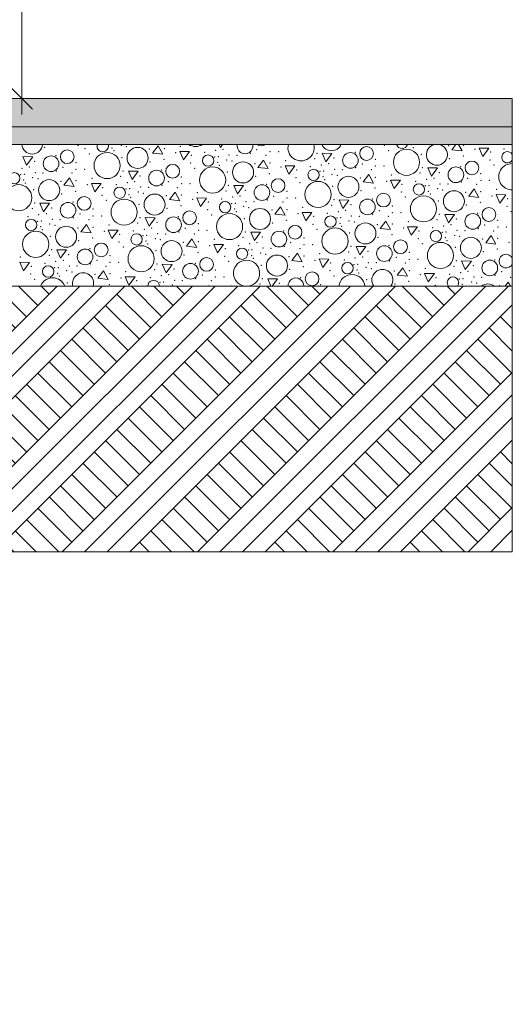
# Model space of a CAD drawing. Header units: millimetres. Extents: x -12989 to 402831, y -50461 to 30884.
# Tile 160 of 175: x 401441 to 402831, y -48539 to -45758. Entities that reach past the tile are written whole.
import ezdxf

# ---------------------------------------------------------------- set-up
doc = ezdxf.new("R2010")
doc.units = ezdxf.units.MM
doc.header["$MEASUREMENT"] = 0
doc.linetypes.add('Wipeout_Contour', pattern=[1000, 0, -1000])
doc.layers.add('Nowe_A__STROPY', color=7, linetype='Continuous')
doc.layers.add('Nowe_A_WYM', color=7, linetype='Continuous')
for name, color, linetype, lineweight, true_color in [('Nowe_A__STROPY_Nr_pióra__169', 7, 'Continuous', 5, 0x6a6a6a), ('Nowe_A__STROPY_Nr_pióra__173', 7, 'Continuous', 5, 0x6a6a6a), ('Nowe_A__STROPY_Nr_pióra__178', 7, 'Continuous', 5, 0x6a6a6a)]:
    doc.layers.add(name, color=color, linetype=linetype, lineweight=lineweight, true_color=true_color)
for name, color, linetype, lineweight in [('Nowe_A__STROPY_Nr_pióra__69', 7, 'Continuous', 13), ('Nowe_A_OZN_ODNOSNIKI_Nr_pióra__6', 7, 'Continuous', 13), ('Nowe_A_WYM_Nr_pióra__1', 7, 'Continuous', 13), ('Nowe_A_WYM_Nr_pióra__45', 7, 'Continuous', 15), ('Nowe_A_WYM_Nr_pióra__85', 7, 'Continuous', 13)]:
    doc.layers.add(name, color=color, linetype=linetype, lineweight=lineweight)
doc.styles.add('STYL_AUTOMATYCZNY_4', font='arial.ttf')
doc.dimstyles.new('STYL_AUTOMATYCZNY__2', dxfattribs={"dimtxt": 139.999998, "dimasz": 57, "dimexe": 0.18, "dimexo": 0.0625, "dimgap": 0, "dimtad": 1, "dimdec": 0, "dimlfac": 0.1, "dimzin": 0, "dimdsep": 46, "dimtxsty": 'STYL_AUTOMATYCZNY_4', "dimblk": 'ARROWHEAD_6', "dimblk1": 'ARROWHEAD_6', "dimblk2": 'ARROWHEAD_6', "dimcen": 0.09, "dimse1": 1, "dimse2": 1, "dimclrd": 7, "dimclre": 7, "dimclrt": 7, "dimadec": 0, "dimazin": 0, "dimtfac": 1, "dimtdec": 4, "dimtmove": 0, "dimatfit": 3, "dimfxl": 0, "dimtolj": 1, "dimtzin": 0, "dimarcsym": 0})

# ---------------------------------------------------------------- blocks, each defined once
blk = doc.blocks.new('*X26', base_point=(362576.7, -45960.6))
at = {"layer": 'Nowe_A__STROPY_Nr_pióra__178', "color": 251, "linetype": 'Continuous', "lineweight": 5, "true_color": 0x6a6a6a}
for p, q in [((401604.6, -46110.6), (401605.8, -46113.2)), ((401605.8, -46113.2), (401607.6, -46110.6)), ((401831.4, -46114), (401815.6, -46134.7)), ((401844.6, -46138.1), (401831.4, -46114)), ((402004.1, -46110.6), (402007.6, -46118.7)), ((402007.6, -46118.7), (402013.5, -46110.6)), ((402671.1, -46110.6), (402659.9, -46125.3)), ((402659.9, -46125.3), (402688.8, -46128.8)), ((402688.8, -46128.8), (402678.9, -46110.6)), ((402737, -46120.7), (402747.4, -46144.6)), ((402764.5, -46121), (402737, -46120.7)), ((402747.4, -46144.6), (402764.5, -46121)), ((401450.4, -46144.9), (401460.7, -46168.8)), ((401477.9, -46145.2), (401450.4, -46144.9)), ((401460.7, -46168.8), (401477.9, -46145.2)), ((401815.6, -46134.7), (401844.6, -46138.1)), ((401892.8, -46130.1), (401903.1, -46153.9)), ((401920.3, -46130.3), (401892.8, -46130.1)), ((401903.1, -46153.9), (401920.3, -46130.3)), ((402294.6, -46135.6), (402305, -46159.5)), ((402322.1, -46135.9), (402294.6, -46135.6)), ((402305, -46159.5), (402322.1, -46135.9)), ((402128.8, -46154.7), (402113, -46175.4)), ((402113, -46175.4), (402142, -46178.8)), ((402142, -46178.8), (402128.8, -46154.7)), ((402190.1, -46170.8), (402200.5, -46194.7)), ((402217.6, -46171.1), (402190.1, -46170.8)), ((402200.5, -46194.7), (402217.6, -46171.1)), ((402592, -46176.4), (402602.4, -46200.2)), ((402619.5, -46176.6), (402592, -46176.4)), ((402602.4, -46200.2), (402619.5, -46176.6)), ((401581.9, -46204.8), (401566.1, -46225.5)), ((401595.1, -46228.9), (401581.9, -46204.8)), ((401747.7, -46185.7), (401758.1, -46209.6)), ((401775.2, -46186), (401747.7, -46185.7)), ((401758.1, -46209.6), (401775.2, -46186)), ((402426.2, -46195.4), (402410.4, -46216.2)), ((402439.4, -46219.6), (402426.2, -46195.4)), ((401566.1, -46225.5), (401595.1, -46228.9)), ((401643.3, -46220.9), (401653.6, -46244.7)), ((401670.8, -46221.1), (401643.3, -46220.9)), ((401653.6, -46244.7), (401670.8, -46221.1)), ((402045.1, -46226.4), (402055.5, -46250.3)), ((402072.6, -46226.7), (402045.1, -46226.4)), ((402055.5, -46250.3), (402072.6, -46226.7)), ((402410.4, -46216.2), (402439.4, -46219.6)), ((402487.5, -46211.5), (402497.9, -46235.4)), ((402515, -46211.8), (402487.5, -46211.5)), ((402497.9, -46235.4), (402515, -46211.8)), ((402723.5, -46236.2), (402707.8, -46256.9)), ((402736.7, -46260.3), (402723.5, -46236.2)), ((401879.3, -46245.5), (401863.5, -46266.2)), ((401892.5, -46269.6), (401879.3, -46245.5)), ((401940.6, -46261.6), (401951, -46285.5)), ((401968.1, -46261.9), (401940.6, -46261.6)), ((401951, -46285.5), (401968.1, -46261.9)), ((402707.8, -46256.9), (402736.7, -46260.3)), ((402784.9, -46252.3), (402795.3, -46276.2)), ((402812.4, -46252.6), (402784.9, -46252.3)), ((402795.3, -46276.2), (402812.4, -46252.6)), ((401498.2, -46276.5), (401508.6, -46300.4)), ((401525.7, -46276.8), (401498.2, -46276.5)), ((401508.6, -46300.4), (401525.7, -46276.8)), ((401863.5, -46266.2), (401892.5, -46269.6)), ((402176.7, -46286.3), (402160.9, -46307)), ((402189.9, -46310.4), (402176.7, -46286.3)), ((402342.5, -46267.2), (402352.9, -46291)), ((402370, -46267.5), (402342.5, -46267.2)), ((402352.9, -46291), (402370, -46267.5)), ((401795.6, -46317.2), (401806, -46341.1)), ((401823.1, -46317.5), (401795.6, -46317.2)), ((401806, -46341.1), (401823.1, -46317.5)), ((402160.9, -46307), (402189.9, -46310.4)), ((402238, -46302.4), (402248.4, -46326.2)), ((402265.5, -46302.6), (402238, -46302.4)), ((402248.4, -46326.2), (402265.5, -46302.6)), ((402639.9, -46307.9), (402650.3, -46331.8)), ((402667.4, -46308.2), (402639.9, -46307.9)), ((402650.3, -46331.8), (402667.4, -46308.2)), ((401629.8, -46336.3), (401614, -46357)), ((401643, -46360.5), (401629.8, -46336.3)), ((402474.1, -46327), (402458.3, -46347.7)), ((402458.3, -46347.7), (402487.2, -46351.1)), ((402487.2, -46351.1), (402474.1, -46327)), ((402535.4, -46343.1), (402545.8, -46367)), ((402562.9, -46343.4), (402535.4, -46343.1)), ((402545.8, -46367), (402562.9, -46343.4)), ((401614, -46357), (401643, -46360.5)), ((401691.1, -46352.4), (401701.5, -46376.3)), ((401718.6, -46352.7), (401691.1, -46352.4)), ((401701.5, -46376.3), (401718.6, -46352.7)), ((402093, -46358), (402103.4, -46381.9)), ((402120.5, -46358.3), (402093, -46358)), ((402103.4, -46381.9), (402120.5, -46358.3)), ((402771.4, -46367.7), (402755.7, -46388.5)), ((402784.6, -46391.9), (402771.4, -46367.7)), ((401927.2, -46377.1), (401911.4, -46397.8)), ((401911.4, -46397.8), (401940.4, -46401.2)), ((401940.4, -46401.2), (401927.2, -46377.1)), ((401988.5, -46393.2), (401998.9, -46417)), ((402016, -46393.4), (401988.5, -46393.2)), ((401998.9, -46417), (402016, -46393.4)), ((402390.4, -46398.7), (402400.8, -46422.6)), ((402417.9, -46399), (402390.4, -46398.7)), ((402400.8, -46422.6), (402417.9, -46399)), ((402755.7, -46388.5), (402784.6, -46391.9)), ((401546.1, -46408.1), (401556.5, -46431.9)), ((401573.6, -46408.3), (401546.1, -46408.1)), ((401556.5, -46431.9), (401573.6, -46408.3)), ((402224.6, -46417.8), (402208.8, -46438.5)), ((402237.7, -46441.9), (402224.6, -46417.8)), ((401441.6, -46443.2), (401452, -46467.1)), ((401469.1, -46443.5), (401441.6, -46443.2)), ((401452, -46467.1), (401469.1, -46443.5)), ((401843.5, -46448.8), (401853.9, -46472.7)), ((401871, -46449.1), (401843.5, -46448.8)), ((401853.9, -46472.7), (401871, -46449.1)), ((402208.8, -46438.5), (402237.7, -46441.9)), ((402285.9, -46433.9), (402296.3, -46457.8)), ((402313.4, -46434.2), (402285.9, -46433.9)), ((402296.3, -46457.8), (402313.4, -46434.2)), ((402521.9, -46458.6), (402506.2, -46479.3)), ((402535.1, -46482.7), (402521.9, -46458.6)), ((402687.8, -46439.5), (402698.1, -46463.4)), ((402715.3, -46439.8), (402687.8, -46439.5)), ((402698.1, -46463.4), (402715.3, -46439.8)), ((401677.7, -46467.9), (401661.9, -46488.6)), ((401690.9, -46492), (401677.7, -46467.9)), ((401739, -46484), (401749.4, -46507.8)), ((401766.5, -46484.2), (401739, -46484)), ((401749.4, -46507.8), (401766.5, -46484.2)), ((402506.2, -46479.3), (402535.1, -46482.7)), ((402583.3, -46474.7), (402593.7, -46498.5)), ((402610.8, -46474.9), (402583.3, -46474.7)), ((402593.7, -46498.5), (402610.8, -46474.9)), ((401661.9, -46488.6), (401690.9, -46492)), ((401975.1, -46508.6), (401973.6, -46510.6)), ((401976.1, -46510.6), (401975.1, -46508.6)), ((402140.9, -46489.6), (402150, -46510.6)), ((402168.4, -46489.8), (402140.9, -46489.6)), ((402153.3, -46510.6), (402168.4, -46489.8)), ((402819.3, -46499.3), (402810.7, -46510.6)), ((402825.5, -46510.6), (402819.3, -46499.3))]:
    blk.add_line(p, q, dxfattribs=at)
for centre, radius in [((401773.8, -46148.7), 29.7), ((402419.6, -46136.1), 19.4), ((402532.2, -46160.9), 36.9), ((401529.8, -46164.9), 22.1), ((401575.3, -46145.4), 19.4), ((401687.9, -46170.2), 36.9), ((401972.7, -46156.1), 16), ((402374.1, -46155.6), 22.1), ((401872.7, -46186.2), 19.4), ((401985.3, -46210.9), 36.9), ((402071.2, -46189.4), 29.7), ((402270.1, -46196.8), 16), ((402671.5, -46196.3), 22.1), ((402716.9, -46176.9), 19.4), ((401425.8, -46206.2), 16), ((401827.2, -46205.6), 22.1), ((402170.1, -46226.9), 19.4), ((402368.5, -46230.2), 29.7), ((401438.4, -46261), 36.9), ((401524.3, -46239.5), 29.7), ((401723.2, -46246.9), 16), ((402124.6, -46246.4), 22.1), ((402282.7, -46251.7), 36.9), ((402567.4, -46237.6), 16), ((401623.2, -46277), 19.4), ((401735.8, -46301.7), 36.9), ((401821.7, -46280.3), 29.7), ((402467.4, -46267.7), 19.4), ((402580, -46292.4), 36.9), ((402665.9, -46270.9), 29.7), ((401577.7, -46296.4), 22.1), ((402020.6, -46287.7), 16), ((402119, -46321), 29.7), ((402422, -46287.1), 22.1), ((402764.8, -46308.4), 19.4), ((401875.1, -46337.2), 22.1), ((401920.6, -46317.7), 19.4), ((402033.2, -46342.5), 36.9), ((402317.9, -46328.4), 16), ((402719.3, -46327.9), 22.1), ((401473.7, -46337.7), 16), ((401572.2, -46371.1), 29.7), ((402217.9, -46358.5), 19.4), ((402330.6, -46383.2), 36.9), ((402416.4, -46361.7), 29.7), ((401486.3, -46392.5), 36.9), ((401771.1, -46378.5), 16), ((402172.5, -46377.9), 22.1), ((402615.3, -46369.2), 16), ((402713.8, -46402.5), 29.7), ((401671.1, -46408.5), 19.4), ((401783.7, -46433.3), 36.9), ((401869.6, -46411.8), 29.7), ((402068.4, -46419.2), 16), ((402469.8, -46418.7), 22.1), ((402515.3, -46399.2), 19.4), ((402627.9, -46424), 36.9), ((401625.6, -46428), 22.1), ((401968.4, -46449.3), 19.4), ((402166.9, -46452.6), 29.7), ((401521.6, -46469.3), 16), ((401923, -46468.7), 22.1), ((402365.8, -46460), 16), ((402767.2, -46459.4), 22.1), ((402265.8, -46490), 19.4)]:
    blk.add_circle(centre, radius, dxfattribs=at)
for centre, radius, start, end in [((401476.4, -46107.9), 29.7, 185.1103, 354.8897), ((401675.3, -46115.4), 16, 162.6842, 17.3158), ((401937.4, -46079.4), 36.9, 237.8021, 302.1979), ((402076.7, -46114.8), 22.1, 168.968, 11.032), ((402122.2, -46095.4), 19.4, 231.7533, 308.2467), ((402234.8, -46120.1), 36.9, 165.0641, 14.9359), ((402320.7, -46098.6), 29.7, 203.7632, 336.2368), ((402519.6, -46106), 16, 196.5368, 343.4632), ((402618, -46139.4), 29.7, 104.0409, 75.9591), ((402816.9, -46146.8), 16, 31.3556, 328.6444), ((402829.5, -46201.6), 36.9, 88.3732, 271.6268), ((402812.7, -46440), 19.4, 22.6937, 337.3063), ((402081.1, -46474), 36.9, 277.8653, 262.1347), ((401534.2, -46524.1), 36.9, 21.4519, 158.5481), ((401620.1, -46502.6), 29.7, 344.416, 195.584), ((402378.4, -46514.8), 36.9, 6.509, 173.491), ((402464.3, -46493.3), 29.7, 324.3709, 215.6291), ((402663.2, -46500.7), 16, 321.8477, 218.1523), ((401818.9, -46510), 16, 357.9664, 182.0336), ((402220.4, -46509.5), 22.1, 357.1586, 182.8414), ((402761.7, -46534.1), 29.7, 52.2365, 127.7635)]:
    blk.add_arc(centre, radius, start, end, dxfattribs=at)
for p in [(401511.8, -46118.9), (401550.8, -46111.4), (401625.8, -46122.7), (401702, -46120.3), (401727.7, -46113.2), (401742.3, -46116.6), (401807.2, -46123.7), (401849.5, -46122), (401894.4, -46115.5), (402015.1, -46124.4), (402110, -46125), (402146.9, -46111.6), (402470.1, -46113.3), (402546.3, -46111), (402551.1, -46119.2), (402651.5, -46114.4), (402693.8, -46112.7), (402725.4, -46124.2), (402807.6, -46123.6), (401543.3, -46142), (401637.3, -46137.1), (401706.9, -46128.5), (401729.7, -46147.6), (401848.2, -46152.2), (401881.1, -46133.5), (401925.2, -46141.6), (401963.3, -46132.9), (401990.8, -46145.8), (401994.2, -46127.6), (402001.1, -46145), (402031.9, -46140.3), (402054.1, -46141), (402091.7, -46135.4), (402135.7, -46141.4), (402147.2, -46130.6), (402171.4, -46130.6), (402273, -46150.8), (402279.6, -46135.3), (402327.5, -46149.2), (402327.5, -46149.2), (402387.6, -46132.7), (402444.3, -46152.4), (402481.5, -46127.8), (402573.9, -46138.3), (402653.5, -46150.4), (402692.5, -46142.8), (402769.5, -46132.3), (401447.4, -46177.6), (401468.2, -46174.4), (401483.2, -46158.5), (401483.2, -46158.5), (401563.1, -46175.1), (401600, -46161.7), (401600.3, -46180.7), (401624.5, -46180.7), (401809.2, -46159.7), (401923.2, -46163.4), (401934.7, -46177.8), (401999.4, -46161.1), (402004.2, -46169.3), (402025, -46154), (402039.6, -46157.4), (402104.6, -46164.5), (402146.9, -46162.8), (402178.5, -46174.3), (402191.7, -46156.2), (402260.7, -46173.7), (402291.6, -46168.3), (402312.5, -46165.1), (402329.2, -46181), (402389.1, -46176.2), (402407.3, -46165.8), (402444.6, -46171.4), (402468.8, -46171.4), (402577, -46176), (402684.9, -46173.4), (402767.4, -46154.1), (402778.9, -46168.5), (401444, -46195.8), (401454.3, -46195), (401478.2, -46204), (401485, -46190.3), (401492.8, -46207.5), (401507.3, -46191), (401544.8, -46185.5), (401588.8, -46191.5), (401644.9, -46206.3), (401726.1, -46200.8), (401732.7, -46185.3), (401780.6, -46199.2), (401780.6, -46199.2), (401840.7, -46182.7), (401897.4, -46202.4), (402027.1, -46188.4), (402106.6, -46200.4), (402145.6, -46192.9), (402220.6, -46204.2), (402222.6, -46182.4), (402288.2, -46186.5), (402296.8, -46201.8), (402298.5, -46185.7), (402322.4, -46194.7), (402337, -46198.1), (402351.5, -46181.7), (402402, -46205.2), (402433.1, -46182.2), (402444.3, -46203.5), (402489.1, -46197), (402570.4, -46191.5), (402589, -46209.1), (402609.8, -46205.9), (402624.8, -46189.9), (402624.8, -46189.9), (402704.7, -46206.5), (402741.6, -46193.1), (401452.5, -46211.2), (401457.4, -46219.3), (401557.7, -46214.5), (401600, -46212.8), (401631.6, -46224.3), (401675.7, -46232.5), (401713.8, -46223.7), (401741.4, -46236.6), (401744.7, -46218.4), (401751.6, -46235.8), (401765.6, -46215.2), (401782.4, -46231.1), (401804.6, -46231.8), (401842.2, -46226.2), (401860.5, -46215.9), (401886.2, -46232.2), (401897.7, -46221.4), (401921.9, -46221.4), (402030.1, -46226.1), (402138.1, -46223.5), (402232, -46218.6), (402301.6, -46210), (402324.4, -46229.1), (402443, -46233.7), (402475.9, -46215), (402520, -46223.1), (402558.1, -46214.4), (402585.6, -46227.3), (402595.9, -46226.5), (402619.8, -46235.5), (402626.6, -46221.8), (402648.9, -46222.5), (402686.5, -46216.9), (402730.5, -46222.9), (402742, -46212.1), (402766.2, -46212.1), (401480.2, -46238.5), (401559.7, -46250.5), (401598.7, -46243), (401673.7, -46254.2), (401749.9, -46251.9), (401754.7, -46260.1), (401775.5, -46244.8), (401790.1, -46248.2), (401855.1, -46255.3), (401897.4, -46253.6), (401942.2, -46247), (402011.2, -46264.5), (402023.5, -46241.6), (402042.1, -46259.1), (402063, -46255.9), (402078, -46240), (402078, -46240), (402157.8, -46256.6), (402194.8, -46243.2), (402195.1, -46262.2), (402219.3, -46262.2), (402404, -46241.2), (402435.4, -46264.2), (402517.9, -46244.9), (402529.4, -46259.3), (402594.1, -46242.6), (402599, -46250.8), (402634.4, -46238.9), (402699.4, -46246), (402741.7, -46244.3), (402773.3, -46255.8), (402786.5, -46237.7), (402817.4, -46263.9), (401476.6, -46291.6), (401483.2, -46276.1), (401531.1, -46290), (401531.1, -46290), (401591.2, -46273.5), (401685.2, -46268.7), (401777.6, -46279.2), (401857.1, -46291.2), (401896.1, -46283.7), (401929, -46265.1), (401973.1, -46273.2), (402038.7, -46277.3), (402047.3, -46292.6), (402049, -46276.5), (402072.9, -46285.5), (402079.8, -46271.8), (402087.5, -46288.9), (402102, -46272.5), (402139.6, -46267), (402183.6, -46273), (402239.6, -46287.8), (402320.9, -46282.3), (402327.5, -46266.8), (402375.3, -46280.7), (402375.3, -46280.7), (402492.2, -46283.9), (402621.8, -46269.9), (402701.3, -46281.9), (402740.4, -46274.4), (402815.3, -46285.6), (401464.3, -46314.6), (401495.2, -46309.2), (401516.1, -46306), (401592.7, -46317), (401611, -46306.7), (401647.9, -46293.2), (401648.2, -46312.2), (401672.4, -46312.2), (401780.6, -46316.9), (401888.6, -46314.3), (401971.1, -46295), (401982.5, -46309.4), (402052.1, -46300.8), (402074.9, -46319.9), (402152.5, -46296), (402194.8, -46294.3), (402226.4, -46305.8), (402270.5, -46313.9), (402308.6, -46305.2), (402336.1, -46318.1), (402339.5, -46299.9), (402346.4, -46317.3), (402360.3, -46296.7), (402377.1, -46312.6), (402399.4, -46313.3), (402437, -46307.7), (402455.2, -46297.4), (402481, -46313.7), (402492.5, -46302.9), (402516.7, -46302.9), (402624.8, -46307.6), (402732.8, -46305), (402826.8, -46300.1), (401491.9, -46327.4), (401500.4, -46342.7), (401502.1, -46326.6), (401526, -46335.6), (401532.9, -46321.9), (401540.7, -46339), (401555.1, -46322.6), (401605.6, -46346.1), (401636.7, -46323), (401647.9, -46344.4), (401692.7, -46337.9), (401774, -46332.4), (401813.5, -46346.7), (401828.5, -46330.8), (401828.5, -46330.8), (401908.3, -46347.4), (401945.3, -46334), (402154.5, -46332), (402193.5, -46324.5), (402268.4, -46335.7), (402344.6, -46333.4), (402349.5, -46341.6), (402370.3, -46326.3), (402384.9, -46329.7), (402449.9, -46336.8), (402492.2, -46335.1), (402523.8, -46346.6), (402537, -46328.5), (402606, -46346), (402618.3, -46323.1), (402636.9, -46340.6), (402657.7, -46337.4), (402672.7, -46321.5), (402672.7, -46321.5), (402752.6, -46338.1), (402789.5, -46324.7), (402789.9, -46343.7), (402814.1, -46343.7), (401505.3, -46350.9), (401528.1, -46370), (401646.6, -46374.5), (401679.5, -46355.9), (401723.6, -46364), (401761.7, -46355.3), (401789.2, -46368.1), (401792.6, -46349.9), (401799.5, -46367.3), (401830.3, -46362.6), (401852.5, -46363.3), (401890.1, -46357.8), (401934.1, -46363.8), (401945.6, -46353), (401969.8, -46353), (402071.4, -46373.1), (402078, -46357.6), (402125.9, -46371.5), (402125.9, -46371.5), (402185.9, -46355), (402242.7, -46374.7), (402279.9, -46350.2), (402372.3, -46360.7), (402451.9, -46372.7), (402490.9, -46365.2), (402567.9, -46354.7), (402633.5, -46358.8), (402642, -46374.1), (402643.8, -46358), (402667.7, -46367), (402674.5, -46353.3), (402682.3, -46370.4), (402696.8, -46354), (402734.4, -46348.5), (402778.4, -46354.5), (402789.6, -46375.8), (401607.6, -46382.1), (401721.6, -46385.8), (401733.1, -46400.2), (401797.8, -46383.5), (401802.6, -46391.6), (401823.4, -46376.3), (401838, -46379.8), (401903, -46386.8), (401945.3, -46385.1), (401976.9, -46396.6), (401990.1, -46378.6), (402059.1, -46396), (402090, -46390.7), (402110.8, -46387.5), (402127.6, -46403.4), (402187.5, -46398.5), (402205.7, -46388.2), (402243, -46393.7), (402267.2, -46393.7), (402375.3, -46398.4), (402483.3, -46395.8), (402565.8, -46376.5), (402577.3, -46390.9), (402646.9, -46382.3), (402669.7, -46401.4), (402747.3, -46377.5), (402821.1, -46387.3), (401443.3, -46428.7), (401524.5, -46423.2), (401531.1, -46407.7), (401579, -46421.6), (401579, -46421.6), (401639.1, -46405.1), (401695.8, -46424.8), (401825.5, -46410.8), (401905, -46422.8), (401944, -46415.3), (402018.9, -46426.5), (402021, -46404.8), (402086.6, -46408.9), (402095.1, -46424.2), (402096.9, -46408.1), (402120.8, -46417.1), (402135.4, -46420.5), (402149.9, -46404.1), (402200.4, -46427.6), (402231.5, -46404.5), (402242.7, -46425.9), (402287.5, -46419.3), (402368.8, -46413.9), (402387.4, -46431.4), (402408.2, -46428.2), (402423.2, -46412.3), (402423.2, -46412.3), (402503.1, -46428.9), (402540, -46415.5), (402749.2, -46413.5), (402788.2, -46406), (401474.1, -46454.8), (401512.2, -46446.1), (401539.7, -46458.9), (401543.1, -46440.7), (401550, -46458.1), (401564, -46437.5), (401580.8, -46453.4), (401603, -46454.1), (401640.6, -46448.6), (401658.9, -46438.2), (401684.6, -46454.6), (401696.1, -46443.8), (401720.3, -46443.8), (401828.5, -46448.4), (401936.4, -46445.8), (402030.4, -46441), (402100, -46432.4), (402122.8, -46451.5), (402241.4, -46456), (402274.3, -46437.4), (402318.4, -46445.5), (402356.5, -46436.8), (402384, -46449.6), (402394.3, -46448.8), (402418.2, -46457.8), (402425, -46444.1), (402447.3, -46444.8), (402484.9, -46439.3), (402528.9, -46445.3), (402540.4, -46434.5), (402564.6, -46434.5), (402666.2, -46454.6), (402672.7, -46439.1), (402720.6, -46453), (402720.6, -46453), (402780.7, -46436.5), (401472.1, -46476.6), (401548.3, -46474.3), (401553.1, -46482.4), (401573.9, -46467.1), (401588.5, -46470.6), (401653.5, -46477.6), (401695.8, -46475.9), (401740.6, -46469.4), (401809.6, -46486.9), (401821.9, -46464), (401840.5, -46481.5), (401861.3, -46478.3), (401876.4, -46462.3), (401876.4, -46462.3), (401956.2, -46479), (401993.2, -46465.5), (401993.5, -46484.5), (402017.7, -46484.5), (402202.4, -46463.5), (402233.8, -46486.6), (402316.3, -46467.3), (402327.8, -46481.7), (402392.5, -46465), (402397.4, -46473.1), (402432.8, -46461.3), (402497.8, -46468.3), (402540.1, -46466.6), (402571.6, -46478.1), (402584.9, -46460.1), (402615.7, -46486.3), (402653.9, -46477.5), (402684.8, -46472.2), (402705.6, -46469), (402722.4, -46484.9), (402744.7, -46485.6), (402782.3, -46480), (402800.5, -46469.7), (402826.3, -46486), (401483.6, -46491), (401576, -46501.6), (401694.5, -46506.1), (401727.4, -46487.4), (401771.5, -46495.6), (401837.1, -46499.7), (401847.4, -46498.9), (401871.3, -46507.9), (401878.1, -46494.2), (401900.4, -46494.9), (401938, -46489.3), (401982, -46495.3), (402038, -46510.2), (402119.3, -46504.7), (402125.9, -46489.2), (402173.7, -46503.1), (402173.7, -46503.1), (402290.5, -46506.3), (402420.2, -46492.3), (402499.7, -46504.3), (402538.7, -46496.8), (402613.7, -46508), (402681.4, -46490.4), (402689.9, -46505.7), (402691.7, -46489.6), (402715.6, -46498.6), (402730.2, -46502), (402795.1, -46509.1)]:
    blk.add_point(p, dxfattribs=at)
blk = doc.blocks.new('ElemPrzekroju_13_1', base_point=(362576.7, -45960.6))
at = {"layer": 'Nowe_A__STROPY_Nr_pióra__169', "linetype": 'Continuous', "lineweight": 0, "true_color": 0x1a1a1a}
blk.add_hatch(color=250, dxfattribs=at).paths.add_polyline_path([(402830.6, -45980.6), (399026.7, -45980.6), (399026.7, -46060.6), (402830.6, -46060.6)])
at = {"layer": 'Nowe_A__STROPY_Nr_pióra__69', "color": 7, "linetype": 'Continuous', "lineweight": 13}
blk.add_line((402830.6, -45980.6), (399026.7, -45980.6), dxfattribs=at)
at = {"color": 254, "linetype": 'Wipeout_Contour', "lineweight": 0, "ltscale": 2417928.778333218}
blk.add_wipeout([(399026.7, -46860.6), (398898.8, -46860.6), (398898.8, -47260.6), (402830.6, -47260.6), (402830.6, -46510.6), (399026.7, -46510.6)], dxfattribs=at).dxf.layer = 'Nowe_A__STROPY'
at = {"layer": 'Nowe_A__STROPY_Nr_pióra__173', "linetype": 'Continuous', "lineweight": 5, "true_color": 0x6a6a6a}
h = blk.add_hatch(dxfattribs=at)
h.set_pattern_fill('Grunt_0001', color=251, style=0, pattern_type=2)
h.set_pattern_definition([(45, (362576.75, -45960.59), (-95.4594, 95.4594), []), (45, (362544.93, -45928.77), (-190.9188, 190.9188), []), (45, (362513.1, -45896.95), (-190.9188, 190.9188), []), (135, (362481.29, -45865.132), (31.819805, 31.819805), [135, -135])])
h.paths.add_polyline_path([(399026.7, -46860.6), (398898.8, -46860.6), (398898.8, -47260.6), (402830.6, -47260.6), (402830.6, -46510.6), (399026.7, -46510.6)])
at = {"layer": 'Nowe_A__STROPY_Nr_pióra__69', "color": 7, "linetype": 'Continuous', "lineweight": 13}
blk.add_line((402830.6, -47260.6), (398898.8, -47260.6), dxfattribs=at)
at = {"color": 254, "linetype": 'Wipeout_Contour', "lineweight": 0, "ltscale": 1614274.965976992}
blk.add_wipeout([(402830.6, -46060.6), (399026.7, -46060.6), (399026.7, -46110.6), (402830.6, -46110.6)], dxfattribs=at).dxf.layer = 'Nowe_A__STROPY'
at = {"layer": 'Nowe_A__STROPY_Nr_pióra__178', "linetype": 'Continuous', "lineweight": 5, "true_color": 0x6a6a6a}
h = blk.add_hatch(dxfattribs=at)
h.set_pattern_fill('Chudy_beton_B15_I_WSC_0001', color=251, style=0, pattern_type=2)
h.set_pattern_definition([(0, (362576.75, -45960.6), (0, 233.8269), [14.625, -120.375]), (0, (362644.25, -45843.68), (0, 233.8269), [14.625, -120.375]), (60, (362576.75, -45960.6), (-202.5, 116.9134), [14.625, -120.375]), (60, (362711.75, -45960.6), (-202.5, 116.9134), [14.625, -120.375]), (120, (362591.37, -45960.6), (202.5, 116.9134), [14.625, -120.375]), (120, (362726.37, -45960.6), (202.5, 116.9134), [14.625, -120.375]), (0, (362576.75, -45938.09), (0, 45), [0, -45, 0, -67.5]), (45, (362599.25, -45938.09), (-31.819805, 31.819805), [0, -33.75, 0, -56.25])])
h.paths.add_polyline_path([(402830.6, -46060.6), (399026.7, -46060.6), (399026.7, -46110.6), (402830.6, -46110.6)])
at = {"layer": 'Nowe_A__STROPY_Nr_pióra__69', "color": 7, "linetype": 'Continuous', "lineweight": 13}
blk.add_line((402830.6, -46060.6), (399026.7, -46060.6), dxfattribs=at)
at = {"color": 254, "linetype": 'Wipeout_Contour', "lineweight": 0, "ltscale": 1614378.184122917}
blk.add_wipeout([(399026.7, -46110.6), (399026.7, -46510.6), (402830.6, -46510.6), (402830.6, -46110.6)], dxfattribs=at).dxf.layer = 'Nowe_A__STROPY'
at = {"layer": 'Nowe_A__STROPY_Nr_pióra__69', "color": 7, "linetype": 'Continuous', "lineweight": 13}
for p, q in [((402830.6, -46110.6), (399026.7, -46110.6)), ((402830.6, -46510.6), (399026.7, -46510.6))]:
    blk.add_line(p, q, dxfattribs=at)
at = {"layer": 'Nowe_A__STROPY_Nr_pióra__69', "color": 7, "linetype": 'Continuous', "lineweight": 13, "flags": 128}
blk.add_lwpolyline([(402830.6, -45980.6), (402830.6, -46060.6), (402830.6, -46110.6), (402830.6, -46510.6), (402830.6, -47260.6)], dxfattribs=at)
at = {"layer": 'Nowe_A__STROPY', "lineweight": 0}
blk.add_blockref('*X26', (362576.7, -45960.6), dxfattribs=at)
blk = doc.blocks.new('*D371', base_point=(362576.7, -45960.6))
at = {"layer": 'Nowe_A_WYM_Nr_pióra__45', "color": 7, "linetype": 'Continuous', "lineweight": 15}
for p, q in [((401477.4, -37900.7), (401417.4, -37840.7)), ((401417.4, -45950.6), (401477.4, -46010.6))]:
    blk.add_line(p, q, dxfattribs=at)
at = {"layer": 'Nowe_A_WYM_Nr_pióra__85', "color": 7, "linetype": 'Continuous', "lineweight": 13}
for p, q in [((401447.4, -37870.7), (401447.4, -37825.7)), ((401503.7, -37870.7), (401391.2, -37870.7)), ((401447.4, -45980.6), (401447.4, -37870.7)), ((401503.7, -45980.6), (401391.2, -45980.6)), ((401447.4, -46025.6), (401447.4, -45980.6))]:
    blk.add_line(p, q, dxfattribs=at)
at = {"layer": 'Nowe_A_WYM_Nr_pióra__1', "color": 7, "lineweight": 13, "insert": (401419.4, -42078.7), "char_height": 140, "attachment_point": 7, "rotation": 90, "style": 'STYL_AUTOMATYCZNY_4'}
blk.add_mtext('\\A1;{\\pql;\\fArial|b0|i0|c238|p0;\\W1.000000;811}', dxfattribs=at)
blk = doc.blocks.new('ARROWHEAD_6')
at = {"color": 0, "linetype": 'Continuous', "lineweight": 0}
for p, q in [((-0.5, -0.5), (0.5, 0.5)), ((0, 0), (-1, 0))]:
    blk.add_line(p, q, dxfattribs=at)

msp = doc.modelspace()

# ---------------------------------------------------------------- block references
at = {"layer": 'Nowe_A__STROPY', "lineweight": 0}
msp.add_blockref('ElemPrzekroju_13_1', (362576.7, -45960.6), dxfattribs=at)

# ---------------------------------------------------------------- wipeouts: each hides what was drawn before it
at = {"color": 7, "linetype": 'Wipeout_Contour', "lineweight": 13, "ltscale": 2017788.252987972}
msp.add_wipeout([(400092.8, -48538.6), (401579.9, -48538.6), (401579.9, -47288), (400092.8, -47288)], dxfattribs=at).dxf.layer = 'Nowe_A_OZN_ODNOSNIKI_Nr_pióra__6'

# ---------------------------------------------------------------- next in the draw order: dimensions: what is measured, and where the dimension line sits
at = {"layer": 'Nowe_A_WYM', "color": 7, "linetype": 'Continuous', "lineweight": 13}
dim = msp.add_linear_dim(base=(401447.4, -37870.7), p1=(399026.7, -45980.6), p2=(399106.7, -37870.7), angle=90, dimstyle='STYL_AUTOMATYCZNY__2', dxfattribs=at)
dim.commit()
dim.dimension.update_dxf_attribs({"geometry": '*D371', "text_midpoint": (401349.4, -41918.9), "dimtype": 160, "text_rotation": 90})

doc.saveas('drawing.dxf')
